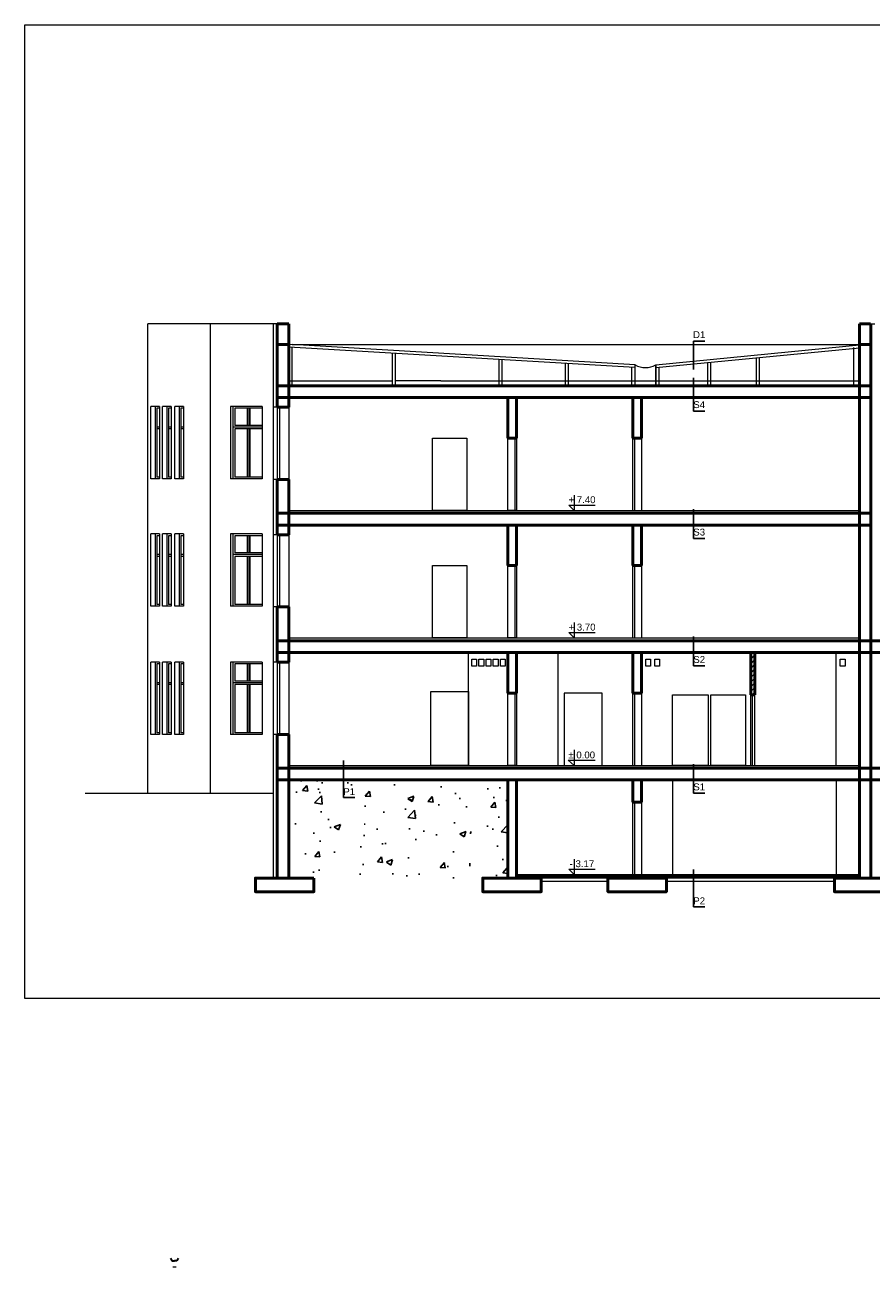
# Model space of a CAD drawing. Header units: millimetres. Extents: x 168402 to 202341, y 205146 to 229271.
# Tile 45 of 56: x 186356 to 188815, y 214554 to 218162. Entities that reach past the tile are written whole.
import ezdxf

# ---------------------------------------------------------------- set-up
doc = ezdxf.new("R2010")
doc.units = ezdxf.units.MM
doc.layers.get('0').update_dxf_attribs({"lineweight": 0})
for name, color, linetype, lineweight in [('_kanalizacja.rury', 34, 'Continuous', 35), ('kreskowanie', 9, 'Continuous', 5), ('linia - cienka', 250, 'Continuous', 25), ('linia - gruba - projektowana', 170, 'Continuous', 50), ('linia - rzut - gruba - istn.', 250, 'Continuous', 50), ('linia - ściany do wyburzenia', 9, 'Continuous', 5), ('LINIA CIENKA', 7, 'Continuous', 13), ('odnośnik', 7, 'Continuous', 18), ('OPISY', 251, 'Continuous', 9)]:
    doc.layers.add(name, color=color, linetype=linetype, lineweight=lineweight)
doc.styles.add('Arial', font='arial.ttf', dxfattribs={"height": 250})
doc.styles.add('simplex', font='arial.ttf')

# ---------------------------------------------------------------- blocks, each defined once
blk = doc.blocks.new('G$C2A3AD980')
at = {"layer": 'kreskowanie'}
h = blk.add_hatch(dxfattribs=at)
h.set_pattern_fill('ANSI31', color=252, scale=3)
h.set_pattern_definition([(45, (-194528.292, -220675.846), (-6.7351921, 6.7351921), [])])
h.paths.add_polyline_path([(15346, 1005), (15334, 1005), (15334, 882), (15346, 882)])
at = {"layer": 'linia - ściany do wyburzenia', "lineweight": -3, "ltscale": 1.2}
h = blk.add_hatch(dxfattribs=at)
h.set_pattern_fill('AR-CONC', color=252)
h.set_pattern_definition([(50, (-194528.29, -200489.04), (182.18467, -15.939086), [19.05, -209.55]), (355, (-194528.3, -200489.04), (-35.24342, 191.05685), [15.24, -167.64058]), (100.451445, (-194513.11, -200490.37), (146.94125, 175.11775), [16.19001, -178.09024]), (46.1842, (-194528.3, -200438.24), (271.07904, -42.04233), [28.575, -314.325]), (96.63556, (-194505.7, -200441.75), (237.40413, 247.42612), [24.28502, -267.1356]), (351.18415, (-194528.3, -200438.24), (237.40413, 247.42612), [22.85997, -251.45973]), (21, (-194502.89, -200450.94), (151.61439, -102.2652), [19.05, -209.55]), (326, (-194502.9, -200450.94), (61.80203, 184.18797), [15.24, -167.64]), (71.451445, (-194490.26, -200459.46), (213.41642, 81.92277), [16.19001, -178.08994]), (37.5, (-194528.29, -200489.04), (3.088603, 84.555039), [0, -165.608, 0, -170.18, 0, -168.275]), (7.5, (-194528.29, -200489.04), (66.819663, 100.180575), [0, -97.028, 0, -161.798, 0, -64.135]), (327.5, (-194584.934, -200489.04), (135.590595, -5.728744), [0, -63.5, 0, -198.12, 0, -262.89]), (317.5, (-194610.33, -200489.04), (148.12918, 25.42649), [0, -82.55, 0, -131.572, 0, -186.69])])
h.paths.add_polyline_path([(14115.4, 635), (14115.4, 350), (14628.5, 350), (14628.5, 635)])
h.paths.add_polyline_path([(14065.4, 350), (14115.4, 350), (14115.4, 635), (14065.4, 635)])
h.paths.add_polyline_path([(14065.4, 635), (13991.8, 635), (13991.8, 350), (14065.4, 350)])
h.paths.add_polyline_path([(14145.7, 620.9), (14189.2, 620.9), (14189.2, 580.8), (14145.7, 580.8)], flags=24)
at = {"layer": 'linia - cienka', "color": 252}
for p, q in [((15167.5, 1909.2), (15167.5, 1826.9)), ((15167.5, 1909.2), (15201, 1909.2)), ((15167.5, 1705.9), (15167.5, 1802.1)), ((15167.5, 1705.9), (15201, 1705.9)), ((15167.5, 1335.9), (15167.5, 1420.9)), ((15167.5, 1335.9), (15201, 1335.9)), ((15167.5, 965.9), (15167.5, 1050.9)), ((15167.5, 965.9), (15201, 965.9)), ((14150.7, 583.6), (14150.7, 691.4)), ((15167.5, 595.9), (15167.5, 680.9)), ((14150.7, 583.6), (14184.2, 583.6)), ((15167.5, 595.9), (15201, 595.9)), ((15167.5, 266.6), (15167.5, 374.4)), ((15167.5, 266.6), (15201, 266.6))]:
    blk.add_line(p, q, dxfattribs=at)
at = {"layer": 'linia - gruba - projektowana', "color": 252}
for p, q in [((13991.8, 1959), (13958.6, 1959)), ((13958.6, 1959), (13958.6, 1717)), ((13991.8, 1717), (13991.8, 1959)), ((15682.5, 1959), (15650, 1959)), ((15650, 1959), (15650, 1899)), ((15683, 350), (15683, 1959)), ((13958.6, 1899), (13991.8, 1899)), ((15650, 350), (15650, 1899)), ((15650, 1899), (15683, 1899)), ((13958.6, 1779), (15683, 1779)), ((13958.6, 1745), (15683, 1745)), ((14628.5, 1627), (14628.5, 1745)), ((14653.5, 1745), (14653.5, 1627)), ((14992, 1627), (14992, 1745)), ((15017, 1745), (15017, 1627)), ((13958.6, 1717), (13991.8, 1717)), ((14628.5, 1627), (14653.5, 1627)), ((14992, 1627), (15017, 1627)), ((13958.6, 1507), (13958.6, 1347)), ((13958.6, 1507), (13991.8, 1507)), ((13991.8, 1347), (13991.8, 1507)), ((13958.6, 1409), (15683, 1409)), ((13958.6, 1375), (15683, 1375)), ((14628.5, 1257), (14628.5, 1375)), ((14653.5, 1375), (14653.5, 1257)), ((14992, 1257), (14992, 1375)), ((15017, 1375), (15017, 1257)), ((13958.6, 1347), (13991.8, 1347)), ((14628.5, 1257), (14653.5, 1257)), ((14992, 1257), (15017, 1257)), ((13958.6, 1137), (13958.6, 977)), ((13958.6, 1137), (13991.8, 1137)), ((13991.8, 977), (13991.8, 1137)), ((13958.6, 1039), (15683, 1039)), ((15682.5, 1039), (15981.4, 1039)), ((13958.6, 1005), (15683, 1005)), ((13958.6, 977), (13991.8, 977)), ((14628.5, 887), (14628.5, 1005)), ((14653.5, 1005), (14653.5, 887)), ((14992, 887), (14992, 1005)), ((15017, 1005), (15017, 887)), ((15682.5, 1005), (15981.4, 1005)), ((14628.5, 887), (14653.5, 887)), ((14992, 887), (15017, 887)), ((13958.6, 767), (13958.6, 350)), ((13958.6, 767), (13991.8, 767)), ((13991.8, 350), (13991.8, 767)), ((13958.6, 669), (15683, 669)), ((15683, 669), (15981.4, 669)), ((13958.6, 635), (15683, 635)), ((14628.5, 350), (14628.5, 635)), ((14653.5, 635), (14653.5, 350)), ((14992, 570), (14992, 635)), ((15017, 635), (15017, 570)), ((15683, 635), (15981.4, 635)), ((14992, 570), (15017, 570)), ((14064.8, 350), (13991.8, 350)), ((14725.5, 350), (14555.5, 350)), ((15089, 350), (14919, 350)), ((15650, 350), (15577, 350))]:
    blk.add_line(p, q, dxfattribs=at)
for points in [[(14064.8, 350), (13894.8, 350), (13894.8, 310), (14064.8, 310)], [(14725.5, 350), (14555.5, 350), (14555.5, 310), (14725.5, 310)], [(15089, 350), (14919, 350), (14919, 310), (15089, 310)], [(15747, 350), (15577, 350), (15577, 310), (15747, 310)]]:
    blk.add_lwpolyline(points, close=True, dxfattribs=at)
at = {"layer": 'linia - rzut - gruba - istn.', "color": 252, "ltscale": 1.2}
for p, q in [((15334, 882), (15334, 1005)), ((15346, 882), (15346, 1005)), ((15346, 882), (15334, 882))]:
    blk.add_line(p, q, dxfattribs=at)
at = {"layer": 'LINIA CIENKA', "color": 252}
for p, q in [((13582.7, 595), (13582.7, 1959)), ((13946.8, 1959), (13582.7, 1959)), ((13764.8, 595), (13764.8, 1959)), ((13958.6, 1959), (13946.8, 1959)), ((13946.8, 1959), (13946.8, 611.9)), ((15682.5, 1959), (15695, 1959)), ((13991.8, 1900), (14001.8, 1899)), ((13991.8, 1779), (13991.8, 1899)), ((14997.6, 1832), (13991.8, 1891.6)), ((14001.3, 1779.8), (14001.3, 1891.2)), ((14001.8, 1899), (15660, 1899)), ((14998.1, 1840), (14001.8, 1899)), ((15058.1, 1840), (15660, 1899)), ((15058.8, 1832), (15650, 1890)), ((15633.8, 1779), (15633.8, 1890.4)), ((15650, 1898), (15650, 1779)), ((14291.8, 1873.2), (14291.8, 1779)), ((14301.8, 1779), (14301.8, 1872.6)), ((14601.8, 1855.5), (14601.8, 1779)), ((14611.8, 1779), (14611.8, 1854.9)), ((14794.9, 1844), (14794.9, 1779)), ((14804.9, 1779), (14804.9, 1843.4)), ((14998.1, 1779), (14998.1, 1840)), ((14998.1, 1779), (14998.1, 1840)), ((15058.1, 1779), (15058.1, 1840)), ((15058.1, 1840), (15058.1, 1779)), ((15208.1, 1846.7), (15208.1, 1779)), ((15218.1, 1779), (15218.1, 1847.6)), ((15350, 1860.6), (15350, 1779)), ((15360, 1779), (15360, 1861.6)), ((14988.1, 1832.6), (14988.1, 1779)), ((15068.1, 1779), (15068.1, 1832.9)), ((13991.8, 1794), (14291.8, 1794)), ((14001.8, 1779), (13991.8, 1779)), ((14433.7, 1794), (14301.8, 1794)), ((14433.7, 1794), (15650, 1794)), ((13616.6, 1719), (13590.8, 1719)), ((13590.8, 1509), (13590.8, 1719)), ((13603.7, 1719), (13603.7, 1509)), ((13616.6, 1714), (13608.7, 1714)), ((13608.7, 1714), (13608.7, 1514)), ((13616.6, 1719), (13616.6, 1509)), ((13650.5, 1719), (13624.7, 1719)), ((13624.7, 1509), (13624.7, 1719)), ((13637.6, 1719), (13637.6, 1509)), ((13650.5, 1714), (13642.6, 1714)), ((13642.6, 1714), (13642.6, 1514)), ((13650.5, 1719), (13650.5, 1509)), ((13686.2, 1719), (13660.4, 1719)), ((13660.4, 1509), (13660.4, 1719)), ((13673.3, 1719), (13673.3, 1509)), ((13686.2, 1714), (13678.3, 1714)), ((13678.3, 1714), (13678.3, 1514)), ((13686.2, 1719), (13686.2, 1509)), ((13822.2, 1719), (13822.2, 1509)), ((13915, 1719), (13822.2, 1719)), ((13829.8, 1719), (13829.8, 1509)), ((13829.8, 1719), (13829.8, 1509)), ((13829.8, 1719), (13829.8, 1509)), ((13834.8, 1714), (13834.8, 1664)), ((13915, 1714), (13834.8, 1714)), ((13872.4, 1664), (13872.4, 1714)), ((13876.2, 1714), (13876.2, 1664)), ((13880, 1664), (13880, 1714)), ((13915, 1719), (13915, 1509)), ((13958.6, 1717), (13946.8, 1717)), ((13958.6, 1717), (13958.6, 1507)), ((13964.6, 1717), (13964.6, 1507)), ((13991.8, 1717), (13991.8, 1507)), ((13915, 1664), (13834.8, 1664)), ((13616.6, 1659), (13608.7, 1659)), ((13616.6, 1654), (13608.7, 1654)), ((13650.5, 1659), (13642.6, 1659)), ((13650.5, 1654), (13642.6, 1654)), ((13686.2, 1659), (13678.3, 1659)), ((13686.2, 1654), (13678.3, 1654)), ((13915, 1659), (13829.8, 1659)), ((13915, 1659), (13829.8, 1659)), ((13834.8, 1654), (13834.8, 1514)), ((13915, 1654), (13834.8, 1654)), ((13872.4, 1514), (13872.4, 1654)), ((13876.2, 1654), (13876.2, 1514)), ((13880, 1514), (13880, 1654)), ((14628.5, 1417), (14628.5, 1627)), ((14648.5, 1627), (14648.5, 1417)), ((14653.5, 1627), (14653.5, 1417)), ((14992, 1417), (14992, 1627)), ((14997, 1417), (14997, 1627)), ((15017, 1627), (15017, 1417)), ((13616.6, 1509), (13590.8, 1509)), ((13616.6, 1509), (13590.8, 1509)), ((13616.6, 1514), (13608.7, 1514)), ((13650.5, 1509), (13624.7, 1509)), ((13650.5, 1509), (13624.7, 1509)), ((13650.5, 1514), (13642.6, 1514)), ((13686.2, 1509), (13660.4, 1509)), ((13686.2, 1509), (13660.4, 1509)), ((13686.2, 1514), (13678.3, 1514)), ((13915, 1509), (13822.2, 1509)), ((13915, 1514), (13834.8, 1514)), ((13958.6, 1507), (13946.8, 1507)), ((13991.8, 1417), (15650, 1417)), ((14653.5, 1417), (14628.5, 1417)), ((13616.6, 1349), (13590.8, 1349)), ((13590.8, 1139), (13590.8, 1349)), ((13603.7, 1349), (13603.7, 1139)), ((13616.6, 1344), (13608.7, 1344)), ((13608.7, 1344), (13608.7, 1144)), ((13616.6, 1349), (13616.6, 1139)), ((13650.5, 1349), (13624.7, 1349)), ((13624.7, 1139), (13624.7, 1349)), ((13637.6, 1349), (13637.6, 1139)), ((13650.5, 1344), (13642.6, 1344)), ((13642.6, 1344), (13642.6, 1144)), ((13650.5, 1349), (13650.5, 1139)), ((13686.2, 1349), (13660.4, 1349)), ((13660.4, 1139), (13660.4, 1349)), ((13673.3, 1349), (13673.3, 1139)), ((13686.2, 1344), (13678.3, 1344)), ((13678.3, 1344), (13678.3, 1144)), ((13686.2, 1349), (13686.2, 1139)), ((13822.2, 1349), (13822.2, 1139)), ((13915, 1349), (13822.2, 1349)), ((13829.8, 1349), (13829.8, 1139)), ((13829.8, 1349), (13829.8, 1139)), ((13829.8, 1349), (13829.8, 1139)), ((13834.8, 1344), (13834.8, 1294)), ((13915, 1344), (13834.8, 1344)), ((13872.4, 1294), (13872.4, 1344)), ((13876.2, 1344), (13876.2, 1294)), ((13880, 1294), (13880, 1344)), ((13915, 1349), (13915, 1139)), ((13958.6, 1347), (13946.8, 1347)), ((13958.6, 1347), (13958.6, 1137)), ((13964.6, 1347), (13964.6, 1137)), ((13991.8, 1347), (13991.8, 1137)), ((13616.6, 1289), (13608.7, 1289)), ((13616.6, 1284), (13608.7, 1284)), ((13650.5, 1289), (13642.6, 1289)), ((13650.5, 1284), (13642.6, 1284)), ((13686.2, 1289), (13678.3, 1289)), ((13686.2, 1284), (13678.3, 1284)), ((13915, 1289), (13829.8, 1289)), ((13915, 1289), (13829.8, 1289)), ((13915, 1294), (13834.8, 1294)), ((13834.8, 1284), (13834.8, 1144)), ((13915, 1284), (13834.8, 1284)), ((13872.4, 1144), (13872.4, 1284)), ((13876.2, 1284), (13876.2, 1144)), ((13880, 1144), (13880, 1284)), ((14628.5, 1047), (14628.5, 1257)), ((14648.5, 1257), (14648.5, 1047)), ((14653.5, 1257), (14653.5, 1047)), ((14992, 1047), (14992, 1257)), ((14997, 1047), (14997, 1257)), ((15017, 1257), (15017, 1047)), ((13616.6, 1139), (13590.8, 1139)), ((13616.6, 1144), (13608.7, 1144)), ((13650.5, 1139), (13624.7, 1139)), ((13650.5, 1144), (13642.6, 1144)), ((13686.2, 1139), (13660.4, 1139)), ((13686.2, 1144), (13678.3, 1144)), ((13915, 1139), (13822.2, 1139)), ((13915, 1144), (13834.8, 1144)), ((13958.6, 1137), (13946.8, 1137)), ((13991.8, 1047), (15650, 1047)), ((14653.5, 1047), (14628.5, 1047)), ((13616.6, 977), (13590.8, 977)), ((13590.8, 767), (13590.8, 977)), ((13603.7, 977), (13603.7, 767)), ((13616.6, 977), (13616.6, 767)), ((13650.5, 977), (13624.7, 977)), ((13624.7, 767), (13624.7, 977)), ((13637.6, 977), (13637.6, 767)), ((13650.5, 977), (13650.5, 767)), ((13686.2, 977), (13660.4, 977)), ((13660.4, 767), (13660.4, 977)), ((13673.3, 977), (13673.3, 767)), ((13686.2, 977), (13686.2, 767)), ((13822.2, 977), (13822.2, 767)), ((13915, 977), (13822.2, 977)), ((13829.8, 977), (13829.8, 767)), ((13829.8, 977), (13829.8, 767)), ((13829.8, 977), (13829.8, 767)), ((13915, 977), (13915, 767)), ((13958.6, 977), (13946.8, 977)), ((13958.6, 977), (13958.6, 767)), ((13964.6, 977), (13964.6, 767)), ((13991.8, 977), (13991.8, 767)), ((14514.3, 677), (14514.3, 1005)), ((14773.4, 1005), (14773.4, 677)), ((15029, 985), (15043, 985)), ((15029, 965), (15029, 985)), ((15043, 985), (15043, 965)), ((15055, 985), (15069, 985)), ((15055, 965), (15055, 985)), ((15069, 985), (15069, 965)), ((15582, 677), (15582, 1005)), ((15594, 985), (15608, 985)), ((15594, 965), (15594, 985)), ((15608, 985), (15608, 965)), ((13616.6, 972), (13608.7, 972)), ((13608.7, 972), (13608.7, 772)), ((13650.5, 972), (13642.6, 972)), ((13642.6, 972), (13642.6, 772)), ((13686.2, 972), (13678.3, 972)), ((13678.3, 972), (13678.3, 772)), ((13834.8, 972), (13834.8, 922)), ((13915, 972), (13834.8, 972)), ((13872.4, 922), (13872.4, 972)), ((13876.2, 972), (13876.2, 922)), ((13880, 922), (13880, 972)), ((15043, 965), (15029, 965)), ((15069, 965), (15055, 965)), ((15608, 965), (15594, 965)), ((13616.6, 917), (13608.7, 917)), ((13616.6, 912), (13608.7, 912)), ((13650.5, 917), (13642.6, 917)), ((13650.5, 912), (13642.6, 912)), ((13686.2, 917), (13678.3, 917)), ((13686.2, 912), (13678.3, 912)), ((13915, 917), (13829.8, 917)), ((13915, 917), (13829.8, 917)), ((13915, 922), (13834.8, 922)), ((13834.8, 912), (13834.8, 772)), ((13915, 912), (13834.8, 912)), ((13872.4, 772), (13872.4, 912)), ((13876.2, 912), (13876.2, 772)), ((13880, 772), (13880, 912)), ((14628.5, 677), (14628.5, 887)), ((14648.5, 887), (14648.5, 677)), ((14653.5, 887), (14653.5, 677)), ((14902, 887), (14792, 887)), ((14792, 887), (14792, 677)), ((14902, 677), (14902, 887)), ((14992, 677), (14992, 887)), ((14997, 677), (14997, 887)), ((15017, 887), (15017, 677)), ((15334, 677), (15334, 882)), ((15339, 677), (15339, 882)), ((15346, 677), (15346, 882)), ((13616.6, 767), (13590.8, 767)), ((13616.6, 772), (13608.7, 772)), ((13650.5, 767), (13624.7, 767)), ((13650.5, 772), (13642.6, 772)), ((13686.2, 767), (13660.4, 767)), ((13686.2, 772), (13678.3, 772)), ((13915, 767), (13822.2, 767)), ((13915, 772), (13834.8, 772)), ((13958.6, 767), (13946.8, 767)), ((13991.8, 677), (15650, 677)), ((14653.5, 677), (14628.5, 677)), ((13946.8, 635), (13946.8, 350)), ((15107, 635), (15107, 360)), ((15582, 635), (15582, 360)), ((13946.8, 595), (13400.6, 595)), ((14992, 360), (14992, 570)), ((14997, 360), (14997, 570)), ((15017, 570), (15017, 360)), ((14653.5, 360), (14992, 360)), ((14653.5, 358), (14992, 358)), ((14653.5, 354), (14992, 354)), ((14919, 350), (14725.5, 350)), ((14919, 340), (14725.5, 340)), ((14992, 360), (15650, 360)), ((14992, 358), (15650, 358)), ((14992, 354), (15650, 354)), ((15577, 350), (15089, 350)), ((15577, 340), (15089, 340))]:
    blk.add_line(p, q, dxfattribs=at)
for points in [[(13225, 0), (13225, 2827.4), (17055, 2827.4), (17055, 0)], [(14409.9, 1627), (14509.3, 1627), (14509.3, 1417), (14409.9, 1417)], [(14409.9, 1257), (14509.3, 1257), (14509.3, 1047), (14409.9, 1047)], [(14523.5, 985), (14537.5, 985), (14537.5, 965), (14523.5, 965)], [(14544.3, 985), (14558.3, 985), (14558.3, 965), (14544.3, 965)], [(14565.2, 985), (14579.2, 985), (14579.2, 965), (14565.2, 965)], [(14586, 985), (14600, 985), (14600, 965), (14586, 965)], [(14606.9, 985), (14620.9, 985), (14620.9, 965), (14606.9, 965)], [(14404.9, 892), (14514.3, 892), (14514.3, 677), (14404.9, 677)], [(15107, 882), (15210, 882), (15210, 677), (15107, 677)], [(15218, 882), (15319, 882), (15319, 677), (15218, 677)]]:
    blk.add_lwpolyline(points, close=True, dxfattribs=at)
blk.add_arc((15028.1, 1892.3), 60.2, 240.1372, 299.8628, dxfattribs=at)
at = {"layer": 'odnośnik', "color": 252, "ltscale": 100}
for p, q in [((14820.9, 722), (14820.9, 677)), ((14820.9, 677), (14803.9, 692.5)), ((14803.9, 692.5), (14881.8, 692.5))]:
    blk.add_line(p, q, dxfattribs=at)
at = {"layer": 'odnośnik', "color": 252, "ltscale": 100, "insert": (14804.3, 717.3), "char_height": 20, "width": 138.65, "attachment_point": 1, "style": 'Arial'}
blk.add_mtext('± 0.00', dxfattribs=at)
at = {"layer": 'OPISY', "color": 252, "char_height": 20, "width": 33.506, "attachment_point": 5, "style": 'simplex'}
for s, insert in [('D1', (15184.3, 1927.8)), ('S4', (15184.3, 1724.4)), ('S3', (15184.3, 1354.4)), ('S2', (15184.3, 984.4)), ('P1', (14167.4, 600.8)), ('S1', (15184.3, 614.4)), ('P2', (15184.3, 283.8))]:
    blk.add_mtext(s, dxfattribs=dict(at, insert=insert))
at = {"layer": 'odnośnik', "color": 252, "ltscale": 100, "char_height": 20, "width": 138.65, "attachment_point": 1, "style": 'Arial', "bg_fill": 2}
for s, insert in [('+ 7.40', (14804.7, 1458.5)), ('+ 3.70', (14804.7, 1088.5)), ('- 3.17', (14808, 401.5))]:
    blk.add_mtext(s, dxfattribs=dict(at, insert=insert))
at = {"layer": 'odnośnik', "color": 252, "ltscale": 100}
for p, q in [((14820.9, 1462), (14820.9, 1417)), ((14820.9, 1417), (14806, 1432.5)), ((14806, 1432.5), (14881.8, 1432.5)), ((14820.9, 1092), (14820.9, 1047)), ((14820.9, 1047), (14806, 1062.5)), ((14806, 1062.5), (14881.8, 1062.5)), ((14820.9, 405), (14820.9, 360)), ((14820.9, 360), (14806, 375.5)), ((14806, 375.5), (14881.8, 375.5))]:
    blk.add_line(p, q, dxfattribs=at)

msp = doc.modelspace()

# ---------------------------------------------------------------- linework, layer by layer
at = {"layer": '_kanalizacja.rury'}
for p, q in [((186778.8, 214579.9), (186783.1, 214572.4)), ((186783.1, 214572.4), (186790.1, 214572.4)), ((186797, 214572.4), (186790.1, 214572.4)), ((186801.3, 214579.9), (186797, 214572.4))]:
    msp.add_line(p, q, dxfattribs=at)
at = {"layer": '_kanalizacja.rury', "lineweight": 18}
msp.add_line((186795.6, 214554.2), (186785.6, 214554.2), dxfattribs=at)

# ---------------------------------------------------------------- block references
at = {"ltscale": 4}
msp.add_blockref('G$C2A3AD980', (173130.7, 215334.2), dxfattribs=at)

doc.saveas('drawing.dxf')
